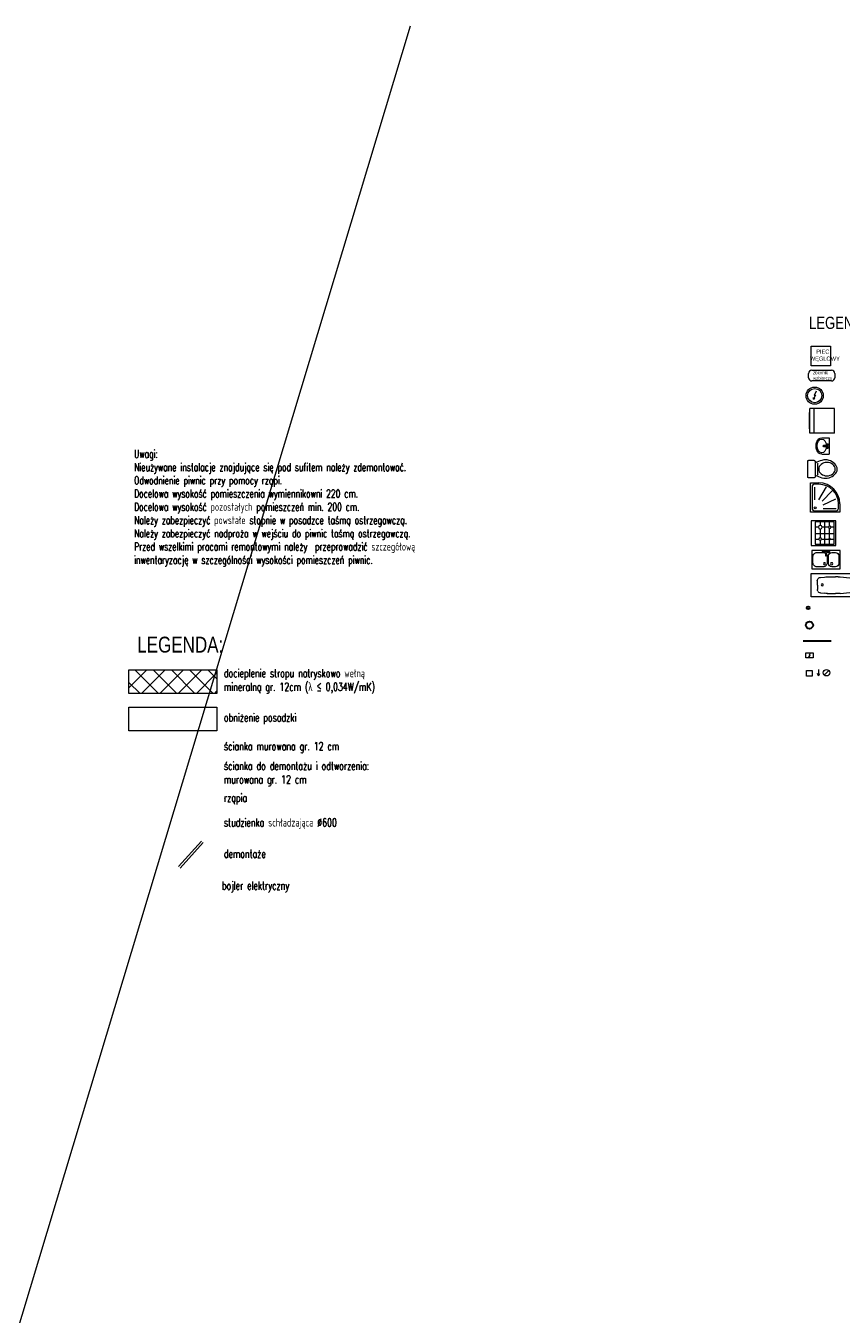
# Model space of a CAD drawing. Header units: millimetres. Extents: x 284606 to 628701, y -213781 to -93475.
# Tile 53 of 102: x 299657 to 301657, y -103418 to -100257. Entities that reach past the tile are written whole.
import ezdxf
from ezdxf.lldxf.tags import DXFTag

# ---------------------------------------------------------------- set-up
doc = ezdxf.new("R2010")
doc.units = ezdxf.units.MM
doc.linetypes.add('HIDDEN', pattern=[9.525, 6.35, -3.175])
doc.layers.get('0').update_dxf_attribs({"lineweight": 0})
for name, color, linetype, lineweight in [('!STR_Elewacje 0.05', 8, 'Continuous', 5), ('!STR_Konstrukcja 0.30', 64, 'Continuous', 30), ('!STR_Ocieplenie 0.05', 1, 'Continuous', 5), ('!STR_Opisy 0.09', 8, 'Continuous', 9), ('!STR_Przerywana 0.09', 8, 'HIDDEN', 9)]:
    doc.layers.add(name, color=color, linetype=linetype, lineweight=lineweight)
for name, color, linetype, lineweight, true_color in [('!STR_Ogrzewanie grzejniki', 7, 'Continuous', 15, 0xd10000), ('!STR_Wentylacja', 7, 'Continuous', 15, 0x3399ff), ('EKO Wyposażenie', 7, 'Continuous', 5, 0x919191), ('IS_Powrót', 5, 'SOLID', 30, 0x0000ff)]:
    doc.layers.add(name, color=color, linetype=linetype, lineweight=lineweight, true_color=true_color)
doc.layers.add('I__KANALIZACJA_SAN', color=7, linetype='KAN_SAN', true_color=0x753b00)
doc.styles.add('1_50', font='txt', dxfattribs={"width": 0.8})
doc.styles.add('j-romans', font='romans.shx', dxfattribs={"width": 0.7})
doc.styles.get("Standard").update_dxf_attribs({"font": 'calibri.ttf'})
doc.linetypes.add('KAN_SAN', pattern='A,20,-7,["KS",Standard,S=5,R=0,X=-5,Y=-2.5],-6', length=33)
tags = doc.linetypes.add('SOLID', pattern=[10, 10, 0]).pattern_tags.tags
tags[6:7] = [DXFTag(74, 4), DXFTag(75, 0), DXFTag(340, '0'), DXFTag(46, 0.0), DXFTag(50, 0.0), DXFTag(44, 0.0), DXFTag(45, 0.0)]
tags[4:5] = [DXFTag(74, 4), DXFTag(75, 0), DXFTag(340, '0'), DXFTag(46, 0.0), DXFTag(50, 0.0), DXFTag(44, 0.0), DXFTag(45, 0.0)]

# ---------------------------------------------------------------- blocks, each defined once
blk = doc.blocks.new('el. podgrzewacz przepływowy')
at = {"ltscale": 5}
blk.add_lwpolyline([(-17.2, -16.9), (12.8, -16.9), (12.8, -36.9), (-17.2, -36.9), (-17.2, -16.9)], dxfattribs=at)
for points in [[(0.1, -18.8), (-3.6, -27.3), (-0.7, -26.6), (-4.8, -34.7)], [(-2.2, -32.7), (-4.8, -34.7), (-4.7, -31.4)]]:
    blk.add_lwpolyline(points)
blk = doc.blocks.new('*U786')
for p, q in [((0, 60), (60, 60)), ((0, 0), (0, 60)), ((0, 50), (60, 50)), ((60, 0), (60, 60)), ((0, 0), (60, 0))]:
    blk.add_line(p, q)
blk.add_lwpolyline([(50, 60), (50, 62), (10, 62), (10, 60)])
blk = doc.blocks.new('*U229')
at = {"linetype": 'Continuous'}
for p, q in [((-31.3, 27.6), (-31.3, 0)), ((-31.3, 0), (31.3, 0)), ((-4.7, 7.9), (-6.9, 8.3)), ((-4.7, 3.8), (-6.9, 3.4)), ((-1.6, 4.2), (-4.1, 4.2)), ((-1.6, 8.5), (-4, 7.3)), ((-1.6, 4), (-1.6, 20.6)), ((1.2, 2.8), (-0.4, 2.8)), ((0.2, 22.4), (0.6, 22.4)), ((2.4, 20.6), (2.4, 4)), ((4.8, 7.3), (2.4, 8.5)), ((4.8, 4.2), (2.4, 4.2)), ((5.5, 7.9), (7.7, 8.3)), ((5.5, 3.8), (7.7, 3.4)), ((31.3, 27.6), (31.3, 0))]:
    blk.add_line(p, q, dxfattribs=at)
for centre, radius, start, end in [((0.3, 15.9), 2.89, 131.1962, 228.8038), ((0.2, 20.6), 1.8, 90, 180), ((-0.4, 4), 1.2, 180, 270), ((0.6, 20.6), 1.8, 0, 90), ((1.2, 4), 1.2, 270, 0), ((0.3, 15.9), 2.89, 318.1635, 41.8365)]:
    blk.add_arc(centre, radius, start, end, dxfattribs=at)
for centre, major_axis, ratio, start_param, end_param in [((0, 27.6), (31.3, 0), 0.713042, 0, 3.141593), ((0, 27.6), (26.6, 0), 0.662269, 4.803016, 10.93344), ((5.5, 5.8), (0, 2.05), 0.476554, 0, 3.141593), ((7.8, 5.8), (0, 2.47), 0.476554, 5.436764, 10.271199)]:
    blk.add_ellipse(centre, major_axis=major_axis, ratio=ratio, start_param=start_param, end_param=end_param, dxfattribs=at)
at = {"linetype": 'Continuous', "extrusion": (-3.22359e-14, -3.55849e-14, -1)}
blk.add_ellipse((-7.3, 5.8), major_axis=(0, 2.05), ratio=0.476554, dxfattribs=at)
for centre, major_axis, start_param, end_param in [((-7, 5.8), (0, 2.47), 5.436764, 10.271199), ((-4.7, 5.8), (0, 2.05), 0, 3.141593)]:
    blk.add_ellipse(centre, major_axis=major_axis, ratio=0.476554, start_param=start_param, end_param=end_param, dxfattribs=at)
at = {"linetype": 'Continuous'}
blk.add_ellipse((8.1, 5.8), major_axis=(0, 2.05), ratio=0.476554, dxfattribs=at)
blk = doc.blocks.new('*U787')
for p, q in [((-24.4, -13.1), (-24.4, 12.8)), ((-18, 19.3), (-18, -19.3)), ((-16, 21.3), (-2, 21.3)), ((0, -19.3), (0, 19.3)), ((-16, -21.3), (-2, -21.3))]:
    blk.add_line(p, q)
for centre, start, end in [((-26.4, 12.8), 360, 64.5293), ((-16, 19.3), 90, 180), ((-2, 19.3), 360, 90), ((-26.4, -13.1), 294.5682, 360), ((-16, -19.3), 180, 270), ((-2, -19.3), 270, 360)]:
    blk.add_arc(centre, 2, start, end)
blk.add_ellipse((-47.2, -0.1), major_axis=(-20.4, 0), ratio=0.810803)
blk.add_open_spline([(-18, -14.9), (-29.2, -20), (-49.7, -28.9), (-82.8, -0.7), (-50.2, 29.4), (-29.2, 20), (-18, 14.6)], degree=3, knots=[1.212901, 1.212901, 1.212901, 1.212901, 36.090844, 64.924591, 94.904253, 129.876154, 129.876154, 129.876154, 129.876154])
blk = doc.blocks.new('brodzik2')
for p, q in [((-11.8, 85.6), (-25.6, 85.6)), ((-4.6, 11.8), (-4.6, 78.4)), ((-85.6, 25.6), (-85.6, 11.8)), ((-78.4, 4.6), (-11.8, 4.6))]:
    blk.add_line(p, q)
for points in [[(-25.6, 90), (0, 90), (0, 0), (-90, 0), (-90, 25.6)], [(-37.7, 25.3), (-78.3, 48.7)], [(-33.8, 35.8), (-65.4, 66.3)], [(-22.4, 38.2), (-40.9, 77.4)], [(-10.9, 38.9), (-10.9, 78.4)], [(-37.7, 13.6), (-77.2, 13.6)]]:
    blk.add_lwpolyline(points)
blk.add_circle((-13, 13.9), 2.96)
for centre, radius, start, end in [((-25.5, 25.5), 64.5, 90.0764, 179.9683), ((-25.6, 25.6), 60, 90, 180), ((-11.8, 78.4), 7.2, 360, 90), ((-78.4, 11.8), 7.2, 180, 270), ((-11.8, 11.8), 7.2, 270, 0)]:
    blk.add_arc(centre, radius, start, end)
blk = doc.blocks.new('*U788')
for p, q in [((0, 60), (60, 60)), ((0, 0), (0, 60)), ((2.5, 56.5), (57.5, 56.5)), ((2.5, 10), (2.5, 56.5)), ((2.5, 45), (13.5, 45)), ((2.5, 33.5), (57.5, 33.5)), ((15.5, 47), (15.5, 56.5)), ((15.5, 25), (15.5, 43)), ((17.5, 45), (41.5, 45)), ((29.2, 10), (29.2, 56.5)), ((44.5, 56.5), (44.5, 48)), ((44.5, 42), (44.5, 26.5)), ((47.5, 45), (57.5, 45)), ((57.5, 56.5), (57.5, 10)), ((60, 60), (60, 5)), ((60, 0), (0, 0)), ((12.5, 22), (2.5, 22)), ((57.5, 10), (2.5, 10)), ((15.5, 10), (15.5, 19)), ((40, 22), (18.5, 22)), ((44.5, 17.5), (44.5, 10)), ((57.5, 22), (49, 22)), ((60, 5), (60, 5)), ((60, 5), (60, 0))]:
    blk.add_line(p, q)
for centre, radius in [((15.5, 45), 2), ((44.5, 45), 3), ((15.5, 22), 3), ((44.5, 22), 4.5)]:
    blk.add_circle(centre, radius)
blk = doc.blocks.new('*U103')
for p, q in [((-2.1, 79.9), (-181.9, 70.3)), ((-181.9, 70.3), (-177.6, -9.5)), ((-162.6, 44.4), (-161.9, 31.3)), ((-99.8, 62.8), (-153.9, 55)), ((-93, 63.6), (-84.3, 64)), ((-56.2, 65.3), (-84.3, 64)), ((-32.9, 64.4), (-46.3, 65.3)), ((-20.8, 38.9), (-21.6, 53.8)), ((2.1, 0.1), (-2.1, 79.9)), ((-177.6, -9.5), (2.1, 0.1)), ((-161.3, 18.3), (-161.9, 31.3)), ((-96.9, 6.7), (-151.5, 8.7)), ((-89.9, 6.6), (-81.3, 7.2)), ((-53.2, 8.9), (-81.3, 7.2)), ((-30.1, 12.3), (-43.4, 9.9)), ((-20.8, 38.9), (-20, 24))]:
    blk.add_line(p, q)
blk.add_circle((-37.7, 39.1), 3.43)
for centre, radius, start, end in [((-152.5, 44.9), 10.2, 98.2391, 183.0582), ((-91.3, 21.3), 42.4, 92.3418, 101.6861), ((-51.1, 13.2), 52.3, 84.7852, 95.653), ((-32, 54.1), 10.3, 33.0348, 94.5485), ((-38.8, 51.6), 17.4, 6.9775, 27.6922), ((-151.1, 18.9), 10.2, 183.0582, 267.8774), ((-92.7, 48.9), 42.4, 264.4303, 273.7747), ((-53.7, 61.2), 52.3, 270.4635, 281.3312), ((-30.4, 22.5), 10.3, 271.568, 333.0828), ((-37.4, 24.3), 17.4, 338.425, 359.139)]:
    blk.add_arc(centre, radius, start, end)
blk = doc.blocks.new('*U106')
blk.add_lwpolyline([(70, -45), (0, -45), (0, 0), (70, 0)], close=True)
for points in [[(20.6, -4.6), (11.6, -4.6, 0.414214), (3.6, -12.6), (3.6, -31.6, 0.414214), (11.6, -39.6), (20.6, -39.6, 0.414214), (28.6, -31.6), (28.6, -12.6, 0.414214)], [(42, -39.6), (57, -39.6, 0.414214), (67, -29.6), (67, -14.6, 0.414214), (57, -4.6), (42, -4.6, 0.414214), (32, -14.6), (32, -29.6, 0.414214)]]:
    blk.add_lwpolyline(points, format="xyb", close=True)
for centre in [(21.1, -32.1), (38.9, -32.1)]:
    blk.add_circle(centre, 2.54)
blk = doc.blocks.new('*U107')
for p, q in [((-11.1, 2.2), (-11.6, 1.6)), ((-11.6, 1.6), (-7.9, -0.1)), ((-7.6, 0.8), (-11.1, 2.2)), ((-4.9, 7.5), (-4.6, 1.8)), ((-2.9, 8.1), (-4.4, 8)), ((-0.4, 7.7), (-2.4, 7.6)), ((-1.5, -7.8), (-2.4, 7.6)), ((-2.4, 7.6), (-2.2, 5.1)), ((-2.2, 5.1), (-0.2, 5.2)), ((-0.7, -5.3), (-1.2, 5.2)), ((-0.2, 5.2), (-0.4, 7.7)), ((-13.4, -0.7), (-13.4, -1.2)), ((-8, -0.2), (-13.2, -0.5)), ((-13.1, -1.5), (-7.9, -1.2)), ((-4.3, -2.8), (-4, -8)), ((-3.5, -8.5), (-2, -8.4)), ((0.3, -5.2), (-1.7, -5.3)), ((-1.7, -5.3), (-1.5, -7.8)), ((-1.5, -7.8), (0.5, -7.7)), ((0.5, -7.7), (0.3, -5.2))]:
    blk.add_line(p, q)
blk.add_circle((-5.4, -0.5), 2.5)
for centre, radius, start, end in [((-4.4, 7.5), 0.5, 93.0582, 183.0582), ((-2.9, 7.6), 0.5, 3.0582, 93.0582), ((-13.2, -0.7), 0.25, 93.0582, 183.0582), ((-13.2, -1.2), 0.25, 183.0582, 273.0582), ((-3.5, -8), 0.5, 183.0582, 273.0582), ((-2, -7.9), 0.5, 273.0582, 3.0582)]:
    blk.add_arc(centre, radius, start, end)
blk = doc.blocks.new('PIEC KAFLOWY')
at = {"layer": 'EKO Wyposażenie'}
blk.add_lwpolyline([(12.5, -14.8), (73.2, -14.8), (73.2, -75.5), (12.5, -75.5)], close=True, dxfattribs=at)
at = {"layer": 'EKO Wyposażenie', "insert": (33.9, -25.4), "char_height": 19.5, "attachment_point": 1, "style": '1_50'}
blk.add_mtext_dynamic_manual_height_columns('\\pi-5.3249;{\\H0.66667x;PIEC \\P\\pi-25.002;WĘGLOWY}', width=18.247, gutter_width=12.5, heights=[0], dxfattribs=at)
blk = doc.blocks.new('bojler2')
for p, q in [((1.8, -28.1), (-5.1, -40.8)), ((-5.1, -40.8), (-4.8, -35.5)), ((-5.1, -40.8), (-0.8, -37.7)), ((3.5, -15.8), (-2.9, -29.1)), ((-2.9, -29.1), (1.8, -28.1))]:
    blk.add_line(p, q)
for radius in [27.5, 22.5]:
    blk.add_circle((-1.1, -29.7), radius)
blk = doc.blocks.new('zbiornik zbiorczy')
at = {"layer": 'EKO Wyposażenie'}
for p, q in [((0, -5.2), (0, 5.2)), ((8, 13.2), (56.2, 13.2)), ((64.2, 5.2), (64.2, -5.2)), ((56.2, -13.2), (8, -13.2))]:
    blk.add_line(p, q, dxfattribs=at)
for centre, start, end in [((8, 5.2), 90, 180), ((56.2, 5.2), 0, 90), ((8, -5.2), 180, 270), ((56.2, -5.2), 270, 0)]:
    blk.add_arc(centre, 8, start, end, dxfattribs=at)
at = {"layer": 'EKO Wyposażenie', "insert": (10.9, 11.1), "char_height": 8, "attachment_point": 1, "style": '1_50'}
blk.add_mtext_dynamic_manual_height_columns('\\A1;zbiornik \\Pwzbiorczy', width=2231.725, gutter_width=453.6, heights=[120.4], dxfattribs=at)

msp = doc.modelspace()

# ---------------------------------------------------------------- hatches: boundary and pattern name
at = {"layer": '!STR_Ocieplenie 0.05', "lineweight": 5, "ltscale": 0.3}
h = msp.add_hatch(dxfattribs=at)
h.set_pattern_fill('ANSI37', color=8, scale=10)
h.set_pattern_definition([(45, (-1078.844, 10805.68), (-22.4506403, 22.4506403), []), (135, (-1078.844, 10805.68), (-22.4506403, -22.4506403), [])])
h.paths.add_polyline_path([(299910.4, -101836.7), (299910.4, -101894.7), (300126.2, -101894.7), (300126.2, -101836.7)])

# ---------------------------------------------------------------- linework, layer by layer
at = {"layer": '!STR_Ocieplenie 0.05', "color": 253, "ltscale": 1.5, "true_color": 0x999999}
msp.add_line((297065.7, -112005.4), (300600.4, -100256.8), dxfattribs=at)
at = {"layer": '!STR_Ocieplenie 0.05', "color": 8, "ltscale": 1.5}
for points in [[(300032.1, -102319.6), (300088.2, -102257)], [(300035.8, -102323), (300091.9, -102260.3)]]:
    msp.add_lwpolyline(points, dxfattribs=at)
at = {"layer": '!STR_Opisy 0.09', "color": 8, "ltscale": 0.3}
for points in [[(299910.4, -101836.7), (300126.2, -101836.7), (300126.2, -101894.7), (299910.4, -101894.7)], [(299910.4, -101836.7), (300126.2, -101836.7), (300126.2, -101894.7), (299910.4, -101894.7)], [(299910.4, -101928.6), (300126.2, -101928.6), (300126.2, -101986.6), (299910.4, -101986.6)]]:
    msp.add_lwpolyline(points, close=True, dxfattribs=at)
at = {"layer": '!STR_Wentylacja', "color": 8, "ltscale": 1.5}
msp.add_line((301615.7, -101848.8), (301625.6, -101838.9), dxfattribs=at)
msp.add_lwpolyline([(301571.7, -101838.2), (301585.7, -101838.2), (301585.7, -101852.2), (301571.7, -101852.2)], close=True, dxfattribs=at)
for points in [[(301601.3, -101836.3), (301601.3, -101851.5), (301598.5, -101846.1)], [(301601.3, -101851.5), (301604.6, -101845.8)]]:
    msp.add_lwpolyline(points, dxfattribs=at)
msp.add_circle((301620.6, -101843.8), 8.01, dxfattribs=at)
at = {"layer": 'I__KANALIZACJA_SAN', "color": 8, "lineweight": 30}
msp.add_lwpolyline([(301563.3, -101766), (301632, -101766)], dxfattribs=at)
msp.add_circle((301578.8, -101727.1), 8.81, dxfattribs=at)
at = {"layer": 'IS_Powrót', "color": 8}
msp.add_circle((301575.9, -101684.7), 3.3, dxfattribs=at)

# ---------------------------------------------------------------- block references
at = {"layer": '!STR_Konstrukcja 0.30', "color": 8, "ltscale": 1.5}
msp.add_blockref('zbiornik zbiorczy', (301576.6, -101114.9), dxfattribs=at)
at = {"layer": '!STR_Ogrzewanie grzejniki', "color": 8, "lineweight": 35, "ltscale": 1.5, "xscale": 0.625, "yscale": 0.625, "zscale": 0.625}
msp.add_blockref('el. podgrzewacz przepływowy', (301580.4, -101784.5), dxfattribs=at)
at = {"layer": 'EKO Wyposażenie', "color": 8}
for name, p, xscale, yscale, zscale in [('PIEC KAFLOWY', (301572.9, -101030.9), 0.7920000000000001, 0.7920000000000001, 0.7920000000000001), ('bojler2', (301592.6, -101141.3), 0.77, 0.77, 0.77)]:
    msp.add_blockref(name, p, dxfattribs=dict(at, xscale=xscale, yscale=yscale, zscale=zscale))
at = {"layer": 'EKO Wyposażenie', "color": 8, "rotation": 90}
msp.add_blockref('*U786', (301640.1, -101255.9), dxfattribs=at)
at = {"layer": 'EKO Wyposażenie', "color": 8}
for name, p, xscale, yscale, zscale, rotation in [('*U229', (301626.9, -101287.6), -0.6398441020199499, 0.6398441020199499, 0.6398441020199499, 90), ('brodzik2', (301581.6, -101450.1), 0.8000000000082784, 0.8000000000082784, 0.8000000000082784, 269.9999999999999), ('*U103', (301584.8, -101657.9), -0.7200000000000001, 0.7200000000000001, 0.7200000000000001, 3.058229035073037)]:
    msp.add_blockref(name, p, dxfattribs=dict(at, xscale=xscale, yscale=yscale, zscale=zscale, rotation=rotation))
at = {"layer": 'EKO Wyposażenie', "color": 8, "xscale": -1}
msp.add_blockref('*U787', (301574.7, -101344.3), dxfattribs=at)
for name, p, rotation in [('*U788', (301583.2, -101531.4), 270), ('*U107', (301619.5, -101544.4), 273.0582290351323)]:
    msp.add_blockref(name, p, dxfattribs=dict(at, rotation=rotation))
at = {"layer": 'EKO Wyposażenie', "color": 8, "ltscale": 0.3, "xscale": -1}
msp.add_blockref('*U106', (301654.5, -101544.4), dxfattribs=at)

# ---------------------------------------------------------------- texts
at = {"layer": '!STR_Elewacje 0.05', "color": 8, "ltscale": 0.3, "char_height": 20, "attachment_point": 1, "style": 'j-romans'}
for s, insert, width in [('\\A1;docieplenie stropu natryskowo wełną \\Pmineralną gr. 12cm ({\\fCalibri|b0|i0|c0|p34;λ} ≤ 0,034W/mK)', (300143.2, -101835), 532.395), ('\\A1;obniżenie posadzki ', (300143.2, -101943.7), 532.395), ('\\A1;ścianka murowana gr. 12 cm', (300143.2, -102014.2), 532.395), ('\\A1;ścianka do demontażu i odtworzenia: \\Pmurowana gr. 12 cm', (300143.2, -102062.5), 532.395), ('\\A1;rząpia', (300143.2, -102140.5), 532.395), ('\\A1;studzienka schładzająca %%C600', (300143.2, -102201.3), 532.395), ('\\A1;demontaże', (300143.2, -102277.9), 532.395), ('\\A1;bojler elektryczny', (300138.3, -102356.1), 524.81)]:
    msp.add_mtext(s, dxfattribs=dict(at, insert=insert, width=width))
at = {"layer": '!STR_Opisy 0.09', "color": 8, "ltscale": 0.3, "insert": (299922.8, -101297.2), "char_height": 19.5, "width": 797.887, "attachment_point": 1, "style": 'j-romans'}
msp.add_mtext('Uwagi:\\PNieużywane instalacje znajdujące się pod sufitem należy zdemontować.\\POdwodnienie piwnic przy pomocy rząpi.\\PDocelowa wysokość pomieszczenia wymiennikowni 220 cm.\\PDocelowa wysokość pozostałych pomieszczeń min. 200 cm.\\PNależy zabezpieczyć powstałe stopnie w posadzce taśmą ostrzegawczą.\\PNależy zabezpieczyć nadproża w wejściu do piwnic taśmą ostrzegawczą.\\PPrzed wszelkimi pracami remontowymi należy  przeprowadzić szczegółową inwentaryzację w szczególności wysokości pomieszczeń piwnic.', dxfattribs=at)
at = {"layer": '!STR_Przerywana 0.09', "color": 8, "ltscale": 0.3, "attachment_point": 1, "style": '1_50'}
for s, insert, char_height in [('LEGENDA', (301577.9, -100970.5), 30), ('LEGENDA:', (299930.6, -101755.5), 39)]:
    msp.add_mtext_dynamic_manual_height_columns(s, width=1526.315, gutter_width=0, heights=[120.4], dxfattribs=dict(at, insert=insert, char_height=char_height))

doc.saveas('drawing.dxf')
